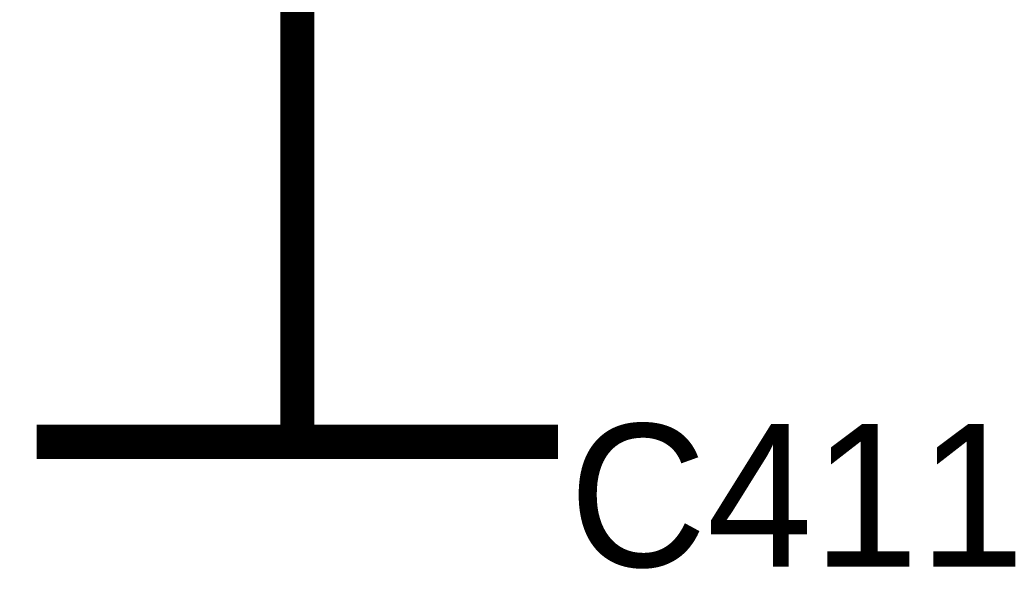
# Model space of a CAD drawing. Header units: inches. Extents: x 0 to 292, y 0 to 193.
# Tile 107 of 189: x 141.09 to 149.7, y 95.41 to 100.21. Entities that reach past the tile are written whole.
import ezdxf

# ---------------------------------------------------------------- set-up
doc = ezdxf.new("R2010")
doc.units = ezdxf.units.IN
doc.layers.add('Sheet', color=255, linetype='Continuous')

msp = doc.modelspace()

# ---------------------------------------------------------------- linework, layer by layer
at = {"layer": 'Sheet'}
for points in [[(143.5171, 99.814, 0.2997, 0.2997, 0), (143.5171, 111.879, 0.2997, 0.2997, 0)], [(143.5171, 97.2802, 0.2997, 0.2997, 0), (143.5171, 99.814, 0.2997, 0.2997, 0)], [(143.5171, 97.2802, 0.2997, 0.2997, 0), (143.5171, 96.52, 0.2997, 0.2997, 0)], [(145.7967, 96.52, 0.2997, 0.2997, 0), (141.2375, 96.52, 0.2997, 0.2997, 0)]]:
    msp.add_lwpolyline(points, format="xyseb", dxfattribs=at)

# ---------------------------------------------------------------- texts
msp.add_text('C411', height=1.24743, dxfattribs=at).set_placement((145.8941, 95.4285))

doc.saveas('drawing.dxf')
